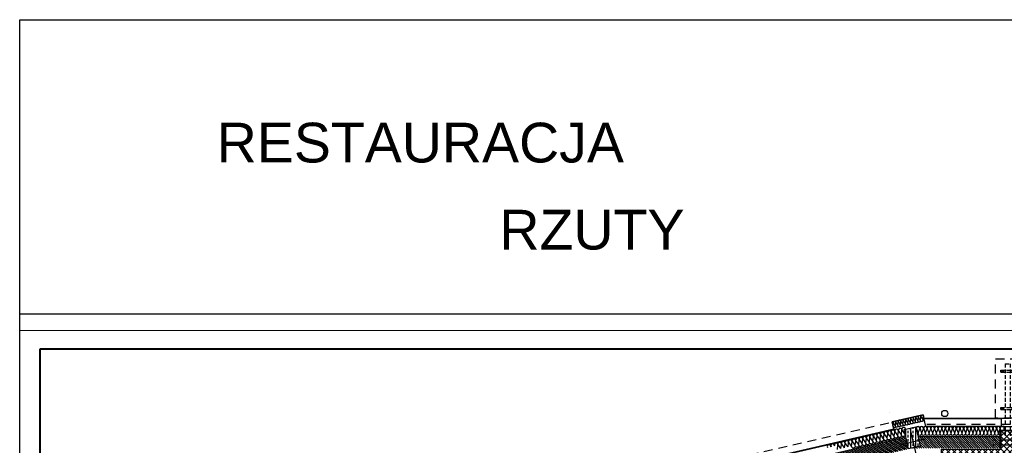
# Model space of a CAD drawing. Header units: centimetres. Extents: x -15121 to 17422, y -60492 to 0.
# Tile 243 of 256: x 642 to 2623, y -29226 to -28369. Entities that reach past the tile are written whole.
import ezdxf

# ---------------------------------------------------------------- set-up
doc = ezdxf.new("R2010")
doc.units = ezdxf.units.CM
doc.header["$LTSCALE"] = 60
for name, pattern in [('DASHED', [19.05, 12.7, -6.35]), ('DO', [0.8, 0.6, -0.1, 0, -0.1]), ('DP', [0.5, 0.3, -0.2])]:
    doc.linetypes.add(name, pattern=pattern)
for name, color, linetype in [('A-----SZ', 8, 'Continuous'), ('A-BUD-MA-MATERIALY', 8, 'Continuous'), ('A-SCI', 7, 'Continuous'), ('AIKA powierzchnie2', 2, 'Continuous'), ('AIKA sufity podwieszane', 8, 'Continuous'), ('AIKA TYNK2', 5, 'Continuous'), ('AIKA widokowe', 7, 'Continuous'), ('AIKA wymiarowanie ogólne rzut', 7, 'Continuous'), ('AIKA ŚCIANA2', 8, 'Continuous'), ('B-widok-przerywana', 8, 'DASHED'), ('BA_okn', 7, 'Continuous'), ('BA_okp', 2, 'Continuous'), ('BI_szr', 8, 'Continuous'), ('JS_DACH', 3, 'Continuous'), ('JS_PODCIĄGI', 1, 'DP'), ('Nadproża', 5, 'DO'), ('słupy', 1, 'Continuous')]:
    doc.layers.add(name, color=color, linetype=linetype)
doc.layers.add('Aika Obramowanie', color=7, linetype='Continuous', lineweight=15, plot=False)
doc.layers.add('Aika Ramka', color=5, linetype='Continuous', lineweight=40)
doc.styles.add('Annotative', font='arial.ttf')

# ---------------------------------------------------------------- blocks, each defined once
blk = doc.blocks.new('A$C01c4ca26')
at = {"layer": 'B-widok-przerywana', "ltscale": 0.01}
for p, q in [((20, 10), (20, 156)), ((30, 10), (30, 156)), ((120, 10), (120, 156)), ((130, 10), (130, 156)), ((220, 10), (220, 156)), ((230, 10), (230, 156)), ((320, 10), (320, 156)), ((330, 10), (330, 156)), ((420, 10), (420, 156)), ((430, 10), (430, 156)), ((519.8, 10), (519.8, 156)), ((520, 10), (520, 156)), ((529.8, 10), (529.8, 156)), ((530, 10), (530, 156)), ((24.7, 102), (10.7, 102)), ((10.7, 102), (10.7, 98)), ((39.3, 102), (25.3, 102)), ((39.3, 102), (39.3, 98)), ((124.7, 102), (110.7, 102)), ((110.7, 102), (110.7, 98)), ((139.3, 102), (125.3, 102)), ((139.3, 102), (139.3, 98)), ((224.7, 102), (210.7, 102)), ((210.7, 102), (210.7, 98)), ((239.3, 102), (225.3, 102)), ((239.3, 102), (239.3, 98)), ((324.7, 102), (310.7, 102)), ((310.7, 102), (310.7, 98)), ((339.3, 102), (325.3, 102)), ((339.3, 102), (339.3, 98)), ((424.7, 102), (410.7, 102)), ((410.7, 102), (410.7, 98)), ((439.3, 102), (425.3, 102)), ((439.3, 102), (439.3, 98)), ((524.4, 102), (510.4, 102)), ((510.4, 102), (510.4, 98)), ((539, 102), (525, 102)), ((539, 102), (539, 98)), ((24.7, 98), (10.7, 98)), ((39.3, 98), (25.3, 98)), ((124.7, 98), (110.7, 98)), ((139.3, 98), (125.3, 98)), ((224.7, 98), (210.7, 98)), ((239.3, 98), (225.3, 98)), ((324.7, 98), (310.7, 98)), ((339.3, 98), (325.3, 98)), ((424.7, 98), (410.7, 98)), ((439.3, 98), (425.3, 98)), ((524.4, 98), (510.4, 98)), ((539, 98), (525, 98)), ((24.7, 26.9), (10.7, 26.9)), ((10.7, 26.9), (10.7, 22.9)), ((24.7, 22.9), (10.7, 22.9)), ((39.3, 26.9), (25.3, 26.9)), ((39.3, 22.9), (25.3, 22.9)), ((39.3, 26.9), (39.3, 22.9)), ((124.7, 26.9), (110.7, 26.9)), ((110.7, 26.9), (110.7, 22.9)), ((124.7, 22.9), (110.7, 22.9)), ((139.3, 26.9), (125.3, 26.9)), ((139.3, 22.9), (125.3, 22.9)), ((139.3, 26.9), (139.3, 22.9)), ((224.7, 26.9), (210.7, 26.9)), ((210.7, 26.9), (210.7, 22.9)), ((224.7, 22.9), (210.7, 22.9)), ((239.3, 26.9), (225.3, 26.9)), ((239.3, 22.9), (225.3, 22.9)), ((239.3, 26.9), (239.3, 22.9)), ((324.7, 26.9), (310.7, 26.9)), ((310.7, 26.9), (310.7, 22.9)), ((324.7, 22.9), (310.7, 22.9)), ((339.3, 26.9), (325.3, 26.9)), ((339.3, 22.9), (325.3, 22.9)), ((339.3, 26.9), (339.3, 22.9)), ((424.7, 26.9), (410.7, 26.9)), ((410.7, 26.9), (410.7, 22.9)), ((424.7, 22.9), (410.7, 22.9)), ((439.3, 26.9), (425.3, 26.9)), ((439.3, 22.9), (425.3, 22.9)), ((439.3, 26.9), (439.3, 22.9)), ((524.4, 26.9), (510.4, 26.9)), ((510.4, 26.9), (510.4, 22.9)), ((524.4, 22.9), (510.4, 22.9)), ((539, 26.9), (525, 26.9)), ((539, 22.9), (525, 22.9)), ((539, 26.9), (539, 22.9)), ((30, 10), (20, 10)), ((130, 10), (120, 10)), ((230, 10), (220, 10)), ((330, 10), (320, 10)), ((430, 10), (420, 10)), ((529.8, 10), (519.8, 10))]:
    blk.add_line(p, q, dxfattribs=at)
for centre in [(15, 100), (15, 100), (15, 100), (15, 100), (35, 100), (35, 100), (35, 100), (35, 100), (115, 100), (115, 100), (115, 100), (115, 100), (135, 100), (135, 100), (135, 100), (135, 100), (215, 100), (215, 100), (215, 100), (215, 100), (235, 100), (235, 100), (235, 100), (235, 100), (315, 100), (315, 100), (315, 100), (315, 100), (335, 100), (335, 100), (335, 100), (335, 100), (415, 100), (415, 100), (415, 100), (415, 100), (435, 100), (435, 100), (435, 100), (435, 100), (514.7, 100), (514.7, 100), (514.8, 100), (514.8, 100), (534.7, 100), (534.7, 100), (534.8, 100), (534.8, 100), (15, 24.9), (15, 24.9), (35, 24.9), (35, 24.9), (115, 24.9), (115, 24.9), (135, 24.9), (135, 24.9), (215, 24.9), (215, 24.9), (235, 24.9), (235, 24.9), (315, 24.9), (315, 24.9), (335, 24.9), (335, 24.9), (415, 24.9), (415, 24.9), (435, 24.9), (435, 24.9), (514.7, 24.9), (514.7, 24.9), (534.7, 24.9), (534.7, 24.9)]:
    blk.add_circle(centre, 1.3, dxfattribs=at)
at = {"layer": 'BA_okp', "color": 8, "linetype": 'DP'}
for points in [[(0, 119.5), (124.8, 119.5), (124.8, 0), (0, 0)], [(125.3, 119.5), (224.8, 119.5), (224.8, 0), (125.3, 0)], [(225.3, 119.5), (324.8, 119.5), (324.8, 0), (225.3, 0)], [(325.3, 119.5), (424.8, 119.5), (424.8, 0), (325.3, 0)], [(425, 119.5), (549.8, 119.5), (549.8, 0), (425, 0)]]:
    blk.add_lwpolyline(points, close=True, dxfattribs=at)
blk = doc.blocks.new('SL podciągi restauracja')
at = {"layer": 'BI_szr'}
h = blk.add_hatch(dxfattribs=at)
h.set_pattern_fill('BIK_ZELBET', color=256, scale=5, angle=45, style=0)
h.set_pattern_definition([(90, (1855.067, -26647.662), (-10, 2e-15), []), (90, (1860.067, -26642.662), (-10, 2e-15), [5, -3.5])])
h.paths.add_polyline_path([(1829.4, -26643.2), (1852.8, -26637.8), (1861.8, -26676.8), (1838.4, -26682.2)])
at = {"layer": 'A-----SZ'}
for points in [[(1841.8, -26643.4), (1853, -26692.1)], [(1823.2, -26673.4), (1871.9, -26662.1)]]:
    blk.add_lwpolyline(points, dxfattribs=at)
at = {"layer": 'Nadproża', "ltscale": 0.75}
for p, q in [((2157.7, -26665.1), (2007.7, -26665.1)), ((2157.7, -26674.7), (2007.7, -26674.7))]:
    blk.add_line(p, q, dxfattribs=at)
at = {"layer": 'słupy', "color": 4}
blk.add_lwpolyline([(1829.4, -26643.2), (1852.8, -26637.8), (1861.8, -26676.8), (1838.4, -26682.2), (1829.4, -26643.2)], dxfattribs=at)

msp = doc.modelspace()

# ---------------------------------------------------------------- hatches: boundary and pattern name
at = {"layer": 'A-----SZ'}
h = msp.add_hatch(dxfattribs=at)
h.set_pattern_fill('ANSI31', color=256, angle=282.941373)
h.set_pattern_definition([(327.941373, (15489.715, 4218.359), (1.6852479, 2.6908297), [])])
h.paths.add_polyline_path([(2425.1911, -29209.1422), (2430.566, -29232.5326), (2137.1968, -29300.2622), (2131.8219, -29276.8718)])
h = msp.add_hatch(dxfattribs=at)
h.set_pattern_fill('ANSI31', color=256, angle=270.0000002)
h.set_pattern_definition([(315, (22809.9528, 444.9806), (2.24506402, 2.24506404), [])])
h.paths.add_polyline_path([(2615.0511, -29207.6017), (2615.0511, -29231.6017), (2434.5985, -29231.6017), (2453.8791, -29227.1505), (2449.4, -29207.6584)])
at = {"layer": 'AIKA sufity podwieszane', "transparency": 33554610}
h = msp.add_hatch(dxfattribs=at)
h.set_pattern_fill('ANSI37', color=256, scale=2.771036)
h.set_pattern_definition([(45, (5073.432, 672.602), (-6.221154, 6.221154), []), (135, (5073.432, 672.602), (-6.221154, -6.221154), [])])
h.paths.add_polyline_path([(3263.0511, -29233.6017), (3143.0511, -29233.6017), (3143.0511, -29195.6017), (3027.0511, -29195.6017), (3027.0511, -29233.6017), (2963.0511, -29233.6017), (2963.0511, -29193.9885), (2797.0511, -29193.9885), (2797.0511, -29233.6017), (2733.0511, -29233.6017), (2733.0511, -29195.6017), (2617.0511, -29195.6017), (2617.0511, -29233.6017), (2497.0511, -29233.6017), (2497.0511, -29254.2071), (2449.7172, -29253.5776), (2492.7248, -29439.8638), (2512.2122, -29435.3648), (2522.11, -29478.2371), (1907.5742, -29619.9086), (2121.0978, -30544.7807), (2160.7103, -30535.6354), (2167.0089, -30562.9178), (2328.7543, -30525.5759), (2322.4557, -30498.2935), (2692.7163, -30412.8121), (2689.1171, -30397.2222), (2731.9894, -30387.3244), (2736.209, -30405.6017), (3029.0511, -30405.6017), (3029.0511, -30433.6017), (3195.0511, -30433.6017), (3195.0511, -30405.6017), (3255.0511, -30405.6017), (3255.0511, -30389.6017), (3263.0511, -30389.6017)])

# ---------------------------------------------------------------- linework, layer by layer
at = {"layer": 'A-----SZ'}
for points in [[(2433.8639, -29193.8001), (2445.1105, -29242.5146)], [(2415.266, -29223.7493), (2463.9845, -29212.5017)]]:
    msp.add_lwpolyline(points, dxfattribs=at)
at = {"layer": 'A-BUD-MA-MATERIALY'}
for points in [[(2399.1778, -29185.8112), (2399.7253, -29181.6692, 0.407683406), (2397.5514, -29178.7664, 0.407683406)], [(2462.7296, -29176.5781, -0.523508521), (2459.5751, -29173.7113), (2460.374, -29167.6673, 1.472588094), (2455.6981, -29168.8428), (2459.1969, -29173.7026, -1.472588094), (2454.521, -29174.8781), (2455.3199, -29168.8342, 1.472588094), (2450.644, -29170.0096), (2454.1429, -29174.8694, -1.472588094), (2449.467, -29176.0449), (2450.2659, -29170.001, 1.472588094), (2445.59, -29171.1765), (2449.0888, -29176.0363, -1.472588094), (2444.4129, -29177.2117), (2445.2118, -29171.1678, 1.472588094), (2440.5359, -29172.3433), (2444.0347, -29177.2031, -1.472588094), (2439.3589, -29178.3785), (2440.1577, -29172.3346, 1.472588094), (2435.4818, -29173.5101), (2438.9807, -29178.3699, -1.472588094), (2434.3048, -29179.5454), (2435.1037, -29173.5014, 1.472588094), (2430.4278, -29174.6769), (2433.9266, -29179.5367, -1.472588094), (2429.2507, -29180.7122), (2430.0496, -29174.6683, 1.472588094), (2425.3737, -29175.8437), (2428.8726, -29180.7035, -1.472588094), (2424.1967, -29181.879), (2424.9956, -29175.8351, 1.472588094), (2420.3197, -29177.0106), (2423.8185, -29181.8704, -1.472588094), (2419.1426, -29183.0458), (2419.9415, -29177.0019, 1.472588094), (2415.2656, -29178.1774), (2418.7645, -29183.0372, -1.472588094), (2414.0886, -29184.2127), (2414.8875, -29178.1687, 1.472588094), (2410.2116, -29179.3442), (2413.7104, -29184.204, -1.472588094), (2409.0345, -29185.3795), (2409.8334, -29179.3355, 1.472588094), (2405.1575, -29180.511), (2408.6563, -29185.3708, -1.472588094), (2403.9804, -29186.5463), (2404.7793, -29180.5024, 1.472588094), (2400.1034, -29181.6778), (2403.6023, -29186.5376, -0.805227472), (2400.2159, -29190.3077, -0.805227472)], [(2424.3503, -29192.9155, 1.27873395), (2417.7336, -29195.5626), (2422.6868, -29202.4426, -1.472588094), (2416.0672, -29204.1067), (2417.1982, -29195.5504, 1.472588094), (2410.5786, -29197.2145), (2415.5319, -29204.0944, -1.472588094), (2408.9123, -29205.7585), (2410.0432, -29197.2022, 1.472588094), (2403.4237, -29198.8663), (2408.3769, -29205.7462, -1.472588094), (2401.7573, -29207.4104), (2402.8883, -29198.8541, 1.472588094), (2396.2687, -29200.5182), (2401.222, -29207.3981, -1.472588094), (2394.6024, -29209.0622), (2395.7334, -29200.5059, 1.472588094), (2389.1138, -29202.17), (2394.067, -29209.0499, -1.472588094), (2387.4474, -29210.7141), (2388.5784, -29202.1578, 1.472588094), (2381.9588, -29203.8219), (2386.9121, -29210.7018, -1.472588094), (2380.2925, -29212.3659), (2381.4235, -29203.8096, 1.472588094), (2374.8039, -29205.4737), (2379.7571, -29212.3536, -1.472588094), (2373.1375, -29214.0178), (2374.2685, -29205.4615, 1.472588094), (2367.6489, -29207.1256), (2372.6022, -29214.0055, -1.472588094), (2365.9826, -29215.6696), (2367.1136, -29207.1133, 1.472588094), (2360.494, -29208.7774), (2365.4472, -29215.6573, -1.472588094), (2358.8276, -29217.3215), (2359.9586, -29208.7652, 1.472588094), (2353.339, -29210.4293), (2358.2923, -29217.3092, -1.472588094), (2351.6727, -29218.9733), (2352.8037, -29210.417, 1.472588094), (2346.1841, -29212.0811), (2351.1373, -29218.961, -1.472588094), (2344.5177, -29220.6252), (2345.6487, -29212.0689, 1.472588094), (2339.0291, -29213.733), (2343.9824, -29220.6129, -1.472588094), (2337.3628, -29222.277), (2338.4938, -29213.7207, 1.472588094), (2331.8742, -29215.3848), (2336.8274, -29222.2647, -1.472588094), (2330.2078, -29223.9289), (2331.3388, -29215.3726, 1.472588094), (2324.7192, -29217.0367), (2329.6725, -29223.9166, -1.472588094), (2323.0529, -29225.5807), (2324.1839, -29217.0244, 1.472588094), (2317.5643, -29218.6885), (2322.5175, -29225.5684, -1.472588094), (2315.898, -29227.2326), (2317.0289, -29218.6763, 1.472588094), (2310.4093, -29220.3404), (2315.3626, -29227.2203, -1.472588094)], [(2615.0511, -29205.6019, -0.523508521), (2611.6127, -29200.6427), (2614.6394, -29192.5601, 1.472588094), (2607.8152, -29192.6925), (2611.0938, -29200.5104, -1.472588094), (2604.2696, -29200.6427), (2607.2963, -29192.5601, 1.472588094), (2600.472, -29192.6925), (2603.7507, -29200.5104, -1.472588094), (2596.9264, -29200.6427), (2599.9531, -29192.5601, 1.472588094), (2593.1289, -29192.6925), (2596.4075, -29200.5104, -1.472588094), (2589.5832, -29200.6427), (2592.61, -29192.5601, 1.472588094), (2585.7857, -29192.6925), (2589.0644, -29200.5104, -1.472588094), (2582.2401, -29200.6427), (2585.2668, -29192.5601, 1.472588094), (2578.4426, -29192.6925), (2581.7212, -29200.5104, -1.472588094), (2574.8969, -29200.6427), (2577.9237, -29192.5601, 1.472588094), (2571.0994, -29192.6925), (2574.3781, -29200.5104, -1.472588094), (2567.5538, -29200.6427), (2570.5805, -29192.5601, 1.472588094), (2563.7563, -29192.6925), (2567.0349, -29200.5104, -1.472588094), (2560.2106, -29200.6427), (2563.2374, -29192.5601, 1.472588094), (2556.4131, -29192.6925), (2559.6918, -29200.5104, -1.472588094), (2552.8675, -29200.6427), (2555.8942, -29192.5601, 1.472588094), (2549.07, -29192.6925), (2552.3486, -29200.5104, -1.472588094), (2545.5243, -29200.6427), (2548.5511, -29192.5601, 1.472588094), (2541.7268, -29192.6925), (2545.0055, -29200.5104, -1.472588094), (2538.1812, -29200.6427), (2541.2079, -29192.5601, 1.472588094), (2534.3837, -29192.6925), (2537.6623, -29200.5104, -1.472588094), (2530.838, -29200.6427), (2533.8648, -29192.5601, 1.472588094), (2527.0405, -29192.6925), (2530.3192, -29200.5104, -1.472588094), (2523.4949, -29200.6427), (2526.5216, -29192.5601, 1.472588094), (2519.6974, -29192.6925), (2522.976, -29200.5104, -1.472588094), (2516.1517, -29200.6427), (2519.1785, -29192.5601, 1.472588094), (2512.3542, -29192.6925), (2515.6328, -29200.5104, -1.472588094), (2508.8086, -29200.6427), (2511.8353, -29192.5601, 1.472588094), (2505.011, -29192.6925), (2508.2897, -29200.5104, -1.472588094), (2501.4654, -29200.6427), (2504.4922, -29192.5601, 1.472588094), (2497.6679, -29192.6925), (2500.9465, -29200.5104, -1.472588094), (2494.1223, -29200.6427), (2497.149, -29192.5601, 1.472588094), (2490.3247, -29192.6925), (2493.6034, -29200.5104, -1.472588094), (2486.7791, -29200.6427), (2489.8059, -29192.5601, 1.472588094), (2482.9816, -29192.6925), (2486.2602, -29200.5104, -1.472588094), (2479.436, -29200.6427), (2482.4627, -29192.5601, 1.472588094), (2475.6384, -29192.6925), (2478.9171, -29200.5104, -1.472588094), (2472.0928, -29200.6427), (2475.1196, -29192.5601, 1.472588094), (2468.2953, -29192.6925), (2471.5739, -29200.5104, -1.472588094), (2464.7497, -29200.6427), (2467.7764, -29192.5601, 1.472588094), (2460.9521, -29192.6925), (2464.2308, -29200.5104, -1.472588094), (2457.4065, -29200.6427), (2460.4333, -29192.5601, 1.472588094), (2453.609, -29192.6925), (2456.8876, -29200.5104, -1.472588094), (2450.0634, -29200.6427), (2453.0901, -29192.5601, 1.472588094), (2446.2658, -29192.6925), (2449.5445, -29200.5104, -0.0996027), (2449.8302, -29201.9303, -0.0996027)], [(2287.2782, -29233.84), (2288.4091, -29225.2837, 1.472588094), (2281.7896, -29226.9478)], [(2294.4331, -29232.1881), (2295.5641, -29223.6318, 1.472588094), (2288.9445, -29225.2959), (2293.8978, -29232.1758, -1.472588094)], [(2301.5881, -29230.5363), (2302.719, -29221.98, 1.472588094), (2296.0994, -29223.6441), (2301.0527, -29230.524, -1.472588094)], [(2308.743, -29228.8844), (2309.874, -29220.3281, 1.472588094), (2303.2544, -29221.9922), (2308.2076, -29228.8721, -1.472588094)], [(2274.0992, -29228.5874, 1.472588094), (2267.4797, -29230.2515)], [(2281.2542, -29226.9355, 1.472588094), (2274.6346, -29228.5996)]]:
    msp.add_lwpolyline(points, format="xyb", dxfattribs=at)
at = {"layer": 'A-SCI', "color": 4}
for p, q in [((2393.0107, -29159.0986), (2393.0107, -29159.0986)), ((2459.8694, -29164.1892), (2397.5097, -29178.586)), ((2465.2746, -29187.6017), (2459.8694, -29164.1892)), ((2421.4961, -29193.5744), (2444.881, -29188.1756)), ((2617.0511, -29187.6017), (2465.2746, -29187.6017)), ((2615.0511, -29231.6017), (2615.0511, -29187.6017))]:
    msp.add_line(p, q, dxfattribs=at)
at = {"layer": 'A-SCI', "color": 1}
msp.add_line((2400.884, -29193.2016), (1616.0289, -29374.3996), dxfattribs=at)
at = {"layer": 'A-SCI', "color": 4}
for points in [[(2397.5097, -29178.586), (2401.1089, -29194.1759), (1026.2728, -29511.5819), (1022.6736, -29495.992)], [(2617.0511, -29171.6017), (2461.5807, -29171.6017)], [(2617.0511, -29171.6017), (2617.0511, -29187.6017), (2615.0511, -29187.6017)], [(2425.1193, -29209.1588), (1011.2844, -29535.5683), (1007.6852, -29519.9784)], [(2449.387, -29207.6017), (2615.0511, -29207.6017)]]:
    msp.add_lwpolyline(points, dxfattribs=at)
at = {"layer": 'Aika Obramowanie', "transparency": 33554610}
msp.add_lwpolyline([(642.021, -28994.4179), (642.021, -31227.5571), (3690.1709, -31227.5571), (3690.1709, -28994.4179)], close=True, dxfattribs=at)
at = {"layer": 'AIKA powierzchnie2'}
msp.add_lwpolyline([(2692.7163, -30412.8121), (2322.4557, -30498.2935), (2328.7543, -30525.5759), (2167.0089, -30562.9178), (2160.7103, -30535.6354), (2121.0978, -30544.7807), (1907.5742, -29619.9086), (2522.11, -29478.2371), (2512.2122, -29435.3648), (2492.7248, -29439.8638), (2449.7172, -29253.5776), (2497.0511, -29254.2071), (2497.0511, -29233.6017), (2617.0511, -29233.6017), (2617.0511, -29195.6017), (2733.0511, -29195.6017)], dxfattribs=at)
at = {"layer": 'Aika Ramka', "transparency": 33554610}
msp.add_lwpolyline([(682.576, -29032.0128), (682.576, -31189.9622), (3652.576, -31189.9622), (3652.576, -29032.0128)], close=True, dxfattribs=at)
at = {"layer": 'AIKA sufity podwieszane', "transparency": 33554610}
msp.add_lwpolyline([(2692.7163, -30412.8121), (2322.4557, -30498.2935), (2328.7543, -30525.5759), (2167.0089, -30562.9178), (2160.7103, -30535.6354), (2121.0978, -30544.7807), (1907.5742, -29619.9086), (2522.11, -29478.2371), (2512.2122, -29435.3648), (2492.7248, -29439.8638), (2449.7172, -29253.5776), (2497.0511, -29254.2071), (2497.0511, -29233.6017), (2617.0511, -29233.6017), (2617.0511, -29195.6017), (2733.0511, -29195.6017)], dxfattribs=at)
at = {"layer": 'AIKA TYNK2'}
for points in [[(1031.8483, -29820.2385), (960.3139, -29510.3888), (1613.1418, -29359.6716), (1616.5161, -29374.2872), (2400.884, -29193.2016), (2397.5097, -29178.586), (2459.8694, -29164.1892), (2461.5807, -29171.6017), (2617.0511, -29171.6017), (2617.0511, -29187.6017), (2615.0511, -29187.6017)], [(2617.0511, -29233.6017), (2617.0511, -29195.6017)]]:
    msp.add_lwpolyline(points, dxfattribs=at)
at = {"layer": 'AIKA widokowe', "color": 2}
for points in [[(642.021, -28369.2106), (17422.067, -28369.2106), (17422.067, -28961.4893), (642.021, -28961.4893)], [(642.021, -28369.2106), (17422.067, -28369.2106), (17422.067, -32344.9798), (642.021, -32344.9798)]]:
    msp.add_lwpolyline(points, close=True, dxfattribs=at)
at = {"layer": 'BA_okn'}
for points in [[(2623.0511, -29187.6017), (2615.0511, -29187.6017), (2615.0511, -29195.6017), (2623.0511, -29195.6017)], [(2615.0511, -29187.6017), (2623.0511, -29187.6017), (2623.0511, -29195.6017), (2615.0511, -29195.6017)], [(2615.0511, -29187.6017), (2735.0511, -29187.6017), (2735.0511, -29195.6017), (2615.0511, -29195.6017)]]:
    msp.add_lwpolyline(points, close=True, dxfattribs=at)
msp.add_lwpolyline([(2617.0511, -29187.6017), (2615.0511, -29187.6017), (2615.0511, -29195.6017)], dxfattribs=at)
at = {"layer": 'JS_DACH'}
msp.add_circle((2503.4578, -29161.6017), 6.25, dxfattribs=at)
at = {"layer": 'JS_PODCIĄGI', "lineweight": -3}
for p, q in [((1613.1418, -29359.6716), (2397.5097, -29178.586)), ((3143.0511, -29171.6017), (2461.5807, -29171.6017)), ((3145.0511, -29183.6017), (2464.3511, -29183.6017))]:
    msp.add_line(p, q, dxfattribs=at)

# ---------------------------------------------------------------- block references
at = {"layer": 'AIKA ŚCIANA2'}
msp.add_blockref('SL podciągi restauracja', (592.0924, -2550.3843), dxfattribs=at)
at = {"layer": 'BA_okp', "rotation": 180}
msp.add_blockref('A$C01c4ca26', (3155.0511, -29051.6017), dxfattribs=at)

# ---------------------------------------------------------------- texts
at = {"layer": 'AIKA wymiarowanie ogólne rzut', "style": 'Annotative'}
for s, height, p in [('RESTAURACJA', 79.986582, (1038.434, -28656.5016)), ('RZUTY ', 79.98658, (1607.2783, -28831.688))]:
    msp.add_text(s, height=height, dxfattribs=at).set_placement(p)

doc.saveas('drawing.dxf')
